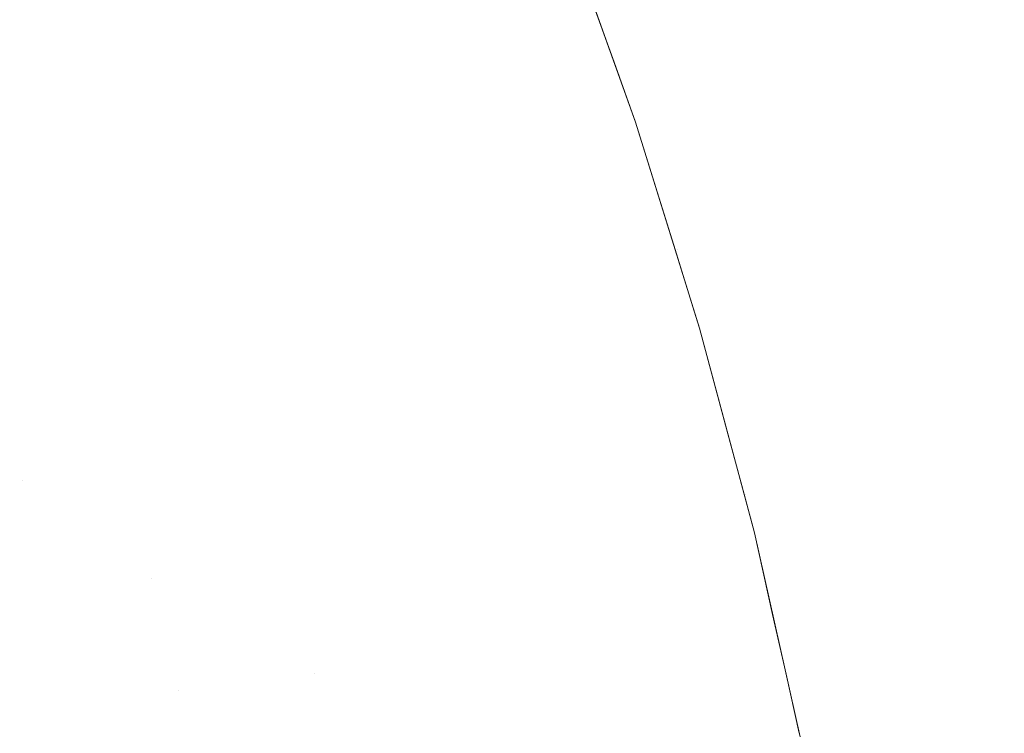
# Model space of a CAD drawing. Header units: centimetres. Extents: x -35.1 to 36.2, y 4.2 to 6.
# Tile 176 of 256: x -11.1548 to -11.1399, y 5.9153 to 5.926. Entities that reach past the tile are written whole.
import ezdxf

# ---------------------------------------------------------------- set-up
doc = ezdxf.new("R2010")
doc.units = ezdxf.units.CM
doc.header["$LTSCALE"] = 2.54
doc.layers.add('Lucido design-1', color=7, linetype='Continuous')

# ---------------------------------------------------------------- blocks, each defined once
blk = doc.blocks.new('Gruppo-4-1')
at = {"color": 7, "linetype": 'Continuous', "lineweight": 9}
for points, invisible_edges in [([(-11.145819, 5.925348, -2276.92217), (-11.146157, 5.926295, -2276.92217), (-11.146609, 5.927561, -2276.72217), (-11.145497, 5.924446, -2276.72217)], 10), ([(-11.145497, 5.924446, -2276.72217), (-11.146609, 5.927561, -2276.72217), (-11.146125, 5.926301, -2276.720553)], 10), ([(-11.152632, 5.925965, -2276.952675), (-11.152981, 5.926877, -2276.952675), (-11.151841, 5.927126, -2276.94975), (-11.151488, 5.926205, -2276.94975)], 15), ([(-11.148056, 5.926926, -2276.9377), (-11.147709, 5.925984, -2276.9377), (-11.148392, 5.925846, -2276.940757), (-11.148737, 5.926783, -2276.940757)], 15), ([(-11.147496, 5.927044, -2276.934621), (-11.147147, 5.926098, -2276.934621), (-11.147709, 5.925984, -2276.9377), (-11.148056, 5.926926, -2276.9377)], 15), ([(-11.153884, 5.925702, -2276.955559), (-11.15423, 5.926605, -2276.955559), (-11.152981, 5.926877, -2276.952675), (-11.152632, 5.925965, -2276.952675)], 15), ([(-11.148737, 5.926783, -2276.940757), (-11.148392, 5.925846, -2276.940757), (-11.149195, 5.925684, -2276.943786), (-11.149538, 5.926615, -2276.943786)], 15), ([(-11.155241, 5.925417, -2276.958396), (-11.155583, 5.92631, -2276.958396), (-11.15423, 5.926605, -2276.955559), (-11.153884, 5.925702, -2276.955559)], 15), ([(-11.149538, 5.926615, -2276.943786), (-11.149195, 5.925684, -2276.943786), (-11.150115, 5.925498, -2276.946785), (-11.150456, 5.926422, -2276.946785)], 15), ([(-11.150456, 5.926422, -2276.946785), (-11.150115, 5.925498, -2276.946785), (-11.15115, 5.925289, -2276.94975), (-11.151488, 5.926205, -2276.94975)], 15), ([(-11.151488, 5.926205, -2276.94975), (-11.15115, 5.925289, -2276.94975), (-11.152297, 5.925057, -2276.952675), (-11.152632, 5.925965, -2276.952675)], 15), ([(-11.146813, 5.925157, -2276.934621), (-11.147147, 5.926098, -2276.934621), (-11.146708, 5.926187, -2276.931524), (-11.146373, 5.925242, -2276.931524)], 15), ([(-11.146373, 5.925242, -2276.931524), (-11.146708, 5.926187, -2276.931524), (-11.146394, 5.92625, -2276.928414), (-11.146058, 5.925303, -2276.928414)], 15), ([(-11.146058, 5.925303, -2276.928414), (-11.146394, 5.92625, -2276.928414), (-11.146205, 5.926288, -2276.925294), (-11.145869, 5.92534, -2276.925294)], 15), ([(-11.145869, 5.92534, -2276.925294), (-11.146205, 5.926288, -2276.925294), (-11.146157, 5.926295, -2276.92217), (-11.145819, 5.925348, -2276.92217)], 11), ([(-11.146125, 5.926301, -2276.720553), (-11.146074, 5.926301, -2276.718938), (-11.145417, 5.924408, -2276.718953), (-11.145467, 5.924408, -2276.720561)], 15), ([(-11.146125, 5.926301, -2276.720553), (-11.145467, 5.924408, -2276.720561), (-11.145497, 5.924446, -2276.72217)], 11), ([(-11.145333, 5.924408, -2276.717346), (-11.145417, 5.924408, -2276.718953), (-11.146074, 5.926301, -2276.718938), (-11.14599, 5.926301, -2276.717323)], 15), ([(-11.14599, 5.926301, -2276.717323), (-11.145872, 5.926301, -2276.71571), (-11.145215, 5.924408, -2276.715741), (-11.145333, 5.924408, -2276.717346)], 15), ([(-11.145065, 5.924408, -2276.714138), (-11.145215, 5.924408, -2276.715741), (-11.145872, 5.926301, -2276.71571), (-11.14572, 5.926301, -2276.714099)], 15), ([(-11.14572, 5.926301, -2276.714099), (-11.145535, 5.926301, -2276.712492), (-11.14488, 5.924408, -2276.712538), (-11.145065, 5.924408, -2276.714138)], 15), ([(-11.144663, 5.924408, -2276.710941), (-11.14488, 5.924408, -2276.712538), (-11.145535, 5.926301, -2276.712492), (-11.145317, 5.926301, -2276.710887)], 15), ([(-11.145317, 5.926301, -2276.710887), (-11.145065, 5.926301, -2276.709287), (-11.144412, 5.924408, -2276.709349), (-11.144663, 5.924408, -2276.710941)], 15), ([(-11.144129, 5.924408, -2276.707761), (-11.144412, 5.924408, -2276.709349), (-11.145065, 5.926301, -2276.709287), (-11.14478, 5.926301, -2276.707692)], 15), ([(-11.14478, 5.926301, -2276.707692), (-11.144463, 5.926301, -2276.706102), (-11.143813, 5.924408, -2276.706178), (-11.144129, 5.924408, -2276.707761)], 15), ([(-11.143465, 5.924408, -2276.704601), (-11.143813, 5.924408, -2276.706178), (-11.144463, 5.926301, -2276.706102), (-11.144113, 5.926301, -2276.704518)], 15), ([(-11.144113, 5.926301, -2276.704518), (-11.14373, 5.926301, -2276.70294), (-11.143084, 5.924408, -2276.703031), (-11.143465, 5.924408, -2276.704601)], 15), ([(-11.142672, 5.924408, -2276.701467), (-11.143084, 5.924408, -2276.703031), (-11.14373, 5.926301, -2276.70294), (-11.143316, 5.926301, -2276.701369)], 15), ([(-11.143316, 5.926301, -2276.701369), (-11.14287, 5.926301, -2276.699805), (-11.142228, 5.924408, -2276.699911), (-11.142672, 5.924408, -2276.701467)], 15), ([(-11.141752, 5.924408, -2276.698363), (-11.142228, 5.924408, -2276.699911), (-11.14287, 5.926301, -2276.699805), (-11.142392, 5.926301, -2276.698249)], 15), ([(-11.142392, 5.926301, -2276.698249), (-11.141883, 5.926301, -2276.696702), (-11.141246, 5.924408, -2276.696823), (-11.141752, 5.924408, -2276.698363)], 15), ([(-11.140709, 5.924408, -2276.695292), (-11.141246, 5.924408, -2276.696823), (-11.141883, 5.926301, -2276.696702), (-11.141344, 5.926301, -2276.695164)], 15), ([(-11.141344, 5.926301, -2276.695164), (-11.140774, 5.926301, -2276.693635), (-11.140142, 5.924408, -2276.693771), (-11.140709, 5.924408, -2276.695292)], 15), ([(-11.139545, 5.924408, -2276.692259), (-11.140142, 5.924408, -2276.693771), (-11.140774, 5.926301, -2276.693635), (-11.140174, 5.926301, -2276.692117)], 15), ([(-11.140174, 5.926301, -2276.692117), (-11.139545, 5.926301, -2276.690608), (-11.138919, 5.924408, -2276.690758), (-11.139545, 5.924408, -2276.692259)], 15), ([(36.079692, 5.926094, -2276.225577), (-34.952766, 5.926094, -2276.225577), (-34.952766, 5.921856, -2276.22454), (36.079692, 5.921856, -2276.22454)], 5), ([(-11.147377, 5.925047, -2276.9377), (-11.147709, 5.925984, -2276.9377), (-11.147147, 5.926098, -2276.934621), (-11.146813, 5.925157, -2276.934621)], 15), ([(-11.152632, 5.925965, -2276.952675), (-11.152297, 5.925057, -2276.952675), (-11.153553, 5.924804, -2276.955559), (-11.153884, 5.925702, -2276.955559)], 15), ([(-11.148062, 5.924914, -2276.940757), (-11.148392, 5.925846, -2276.940757), (-11.147709, 5.925984, -2276.9377), (-11.147377, 5.925047, -2276.9377)], 15), ([(-11.148867, 5.924758, -2276.943786), (-11.149195, 5.925684, -2276.943786), (-11.148392, 5.925846, -2276.940757), (-11.148062, 5.924914, -2276.940757)], 15), ([(-11.153884, 5.925702, -2276.955559), (-11.153553, 5.924804, -2276.955559), (-11.154914, 5.924529, -2276.958396), (-11.155241, 5.925417, -2276.958396)], 15), ([(-11.149789, 5.924579, -2276.946785), (-11.150115, 5.925498, -2276.946785), (-11.149195, 5.925684, -2276.943786), (-11.148867, 5.924758, -2276.943786)], 15), ([(-11.150827, 5.924377, -2276.94975), (-11.15115, 5.925289, -2276.94975), (-11.150115, 5.925498, -2276.946785), (-11.149789, 5.924579, -2276.946785)], 15), ([(-11.151977, 5.924154, -2276.952675), (-11.152297, 5.925057, -2276.952675), (-11.15115, 5.925289, -2276.94975), (-11.150827, 5.924377, -2276.94975)], 15), ([(-11.146058, 5.925303, -2276.928414), (-11.145738, 5.924361, -2276.928414), (-11.146053, 5.924302, -2276.931524), (-11.146373, 5.925242, -2276.931524)], 15), ([(-11.145869, 5.92534, -2276.925294), (-11.145548, 5.924397, -2276.925294), (-11.145738, 5.924361, -2276.928414), (-11.146058, 5.925303, -2276.928414)], 15), ([(-11.145819, 5.925348, -2276.92217), (-11.145497, 5.924446, -2276.92217), (-11.145548, 5.924397, -2276.925294), (-11.145869, 5.92534, -2276.925294)], 14), ([(-11.145497, 5.924446, -2276.72217), (-11.145497, 5.924446, -2276.92217), (-11.145819, 5.925348, -2276.92217)], 9), ([(-11.146813, 5.925157, -2276.934621), (-11.146494, 5.92422, -2276.934621), (-11.147059, 5.924115, -2276.9377), (-11.147377, 5.925047, -2276.9377)], 15), ([(-11.146373, 5.925242, -2276.931524), (-11.146053, 5.924302, -2276.931524), (-11.146494, 5.92422, -2276.934621), (-11.146813, 5.925157, -2276.934621)], 15), ([(-11.153236, 5.92391, -2276.955559), (-11.153553, 5.924804, -2276.955559), (-11.152297, 5.925057, -2276.952675), (-11.151977, 5.924154, -2276.952675)], 15), ([(-11.147377, 5.925047, -2276.9377), (-11.147059, 5.924115, -2276.9377), (-11.147746, 5.923987, -2276.940757), (-11.148062, 5.924914, -2276.940757)], 15), ([(-11.148062, 5.924914, -2276.940757), (-11.147746, 5.923987, -2276.940757), (-11.148553, 5.923836, -2276.943786), (-11.148867, 5.924758, -2276.943786)], 15), ([(-11.1546, 5.923645, -2276.958396), (-11.154914, 5.924529, -2276.958396), (-11.153553, 5.924804, -2276.955559), (-11.153236, 5.92391, -2276.955559)], 15), ([(-11.148867, 5.924758, -2276.943786), (-11.148553, 5.923836, -2276.943786), (-11.149478, 5.923664, -2276.946785), (-11.149789, 5.924579, -2276.946785)], 15), ([(-11.149789, 5.924579, -2276.946785), (-11.149478, 5.923664, -2276.946785), (-11.150518, 5.92347, -2276.94975), (-11.150827, 5.924377, -2276.94975)], 15), ([(-11.155771, 5.922491, -2276.961185), (-11.156376, 5.924233, -2276.961185), (-11.154914, 5.924529, -2276.958396), (-11.1546, 5.923645, -2276.958396)], 15), ([(-11.145241, 5.923458, -2276.925294), (-11.145548, 5.924397, -2276.925294), (-11.145497, 5.924446, -2276.92217), (-11.145191, 5.923465, -2276.92217)], 11), ([(-11.145497, 5.924446, -2276.72217), (-11.144611, 5.921605, -2276.92217), (-11.1449, 5.922531, -2276.92217)], 9), ([(-11.145497, 5.924446, -2276.72217), (-11.144532, 5.921349, -2276.72217), (-11.144532, 5.921349, -2276.92217), (-11.144611, 5.921605, -2276.92217)], 10), ([(-11.1449, 5.922531, -2276.92217), (-11.145191, 5.923465, -2276.92217), (-11.145497, 5.924446, -2276.92217), (-11.145497, 5.924446, -2276.72217)], 12), ([(-11.144868, 5.922535, -2276.720568), (-11.144532, 5.921349, -2276.72217), (-11.145497, 5.924446, -2276.72217), (-11.145467, 5.924408, -2276.720561)], 13), ([(-11.145467, 5.924408, -2276.720561), (-11.145417, 5.924408, -2276.718953), (-11.144818, 5.922535, -2276.718967), (-11.144868, 5.922535, -2276.720568)], 15), ([(-11.144734, 5.922535, -2276.717367), (-11.144818, 5.922535, -2276.718967), (-11.145417, 5.924408, -2276.718953), (-11.145333, 5.924408, -2276.717346)], 15), ([(-11.145333, 5.924408, -2276.717346), (-11.145215, 5.924408, -2276.715741), (-11.144617, 5.922535, -2276.715769), (-11.144734, 5.922535, -2276.717367)], 15), ([(-11.144467, 5.922535, -2276.714173), (-11.144617, 5.922535, -2276.715769), (-11.145215, 5.924408, -2276.715741), (-11.145065, 5.924408, -2276.714138)], 15), ([(-11.145065, 5.924408, -2276.714138), (-11.14488, 5.924408, -2276.712538), (-11.144284, 5.922535, -2276.712579), (-11.144467, 5.922535, -2276.714173)], 15), ([(-11.144067, 5.922535, -2276.71099), (-11.144284, 5.922535, -2276.712579), (-11.14488, 5.924408, -2276.712538), (-11.144663, 5.924408, -2276.710941)], 15), ([(-11.144663, 5.924408, -2276.710941), (-11.144412, 5.924408, -2276.709349), (-11.143818, 5.922535, -2276.709404), (-11.144067, 5.922535, -2276.71099)], 15), ([(-11.143536, 5.922535, -2276.707824), (-11.143818, 5.922535, -2276.709404), (-11.144412, 5.924408, -2276.709349), (-11.144129, 5.924408, -2276.707761)], 15), ([(-11.144129, 5.924408, -2276.707761), (-11.143813, 5.924408, -2276.706178), (-11.143221, 5.922535, -2276.706248), (-11.143536, 5.922535, -2276.707824)], 15), ([(-11.142874, 5.922535, -2276.704678), (-11.143221, 5.922535, -2276.706248), (-11.143813, 5.924408, -2276.706178), (-11.143465, 5.924408, -2276.704601)], 15), ([(-11.143465, 5.924408, -2276.704601), (-11.143084, 5.924408, -2276.703031), (-11.142495, 5.922535, -2276.703114), (-11.142874, 5.922535, -2276.704678)], 15), ([(-11.142085, 5.922535, -2276.701557), (-11.142495, 5.922535, -2276.703114), (-11.143084, 5.924408, -2276.703031), (-11.142672, 5.924408, -2276.701467)], 15), ([(-11.142672, 5.924408, -2276.701467), (-11.142228, 5.924408, -2276.699911), (-11.141642, 5.922535, -2276.700008), (-11.142085, 5.922535, -2276.701557)], 15), ([(-11.141169, 5.922535, -2276.698467), (-11.141642, 5.922535, -2276.700008), (-11.142228, 5.924408, -2276.699911), (-11.141752, 5.924408, -2276.698363)], 15), ([(-11.141752, 5.924408, -2276.698363), (-11.141246, 5.924408, -2276.696823), (-11.140665, 5.922535, -2276.696933), (-11.141169, 5.922535, -2276.698467)], 15), ([(-11.140131, 5.922535, -2276.695409), (-11.140665, 5.922535, -2276.696933), (-11.141246, 5.924408, -2276.696823), (-11.140709, 5.924408, -2276.695292)], 15), ([(-11.140709, 5.924408, -2276.695292), (-11.140142, 5.924408, -2276.693771), (-11.139566, 5.922535, -2276.693894), (-11.140131, 5.922535, -2276.695409)], 15), ([(-11.138972, 5.922535, -2276.692389), (-11.139566, 5.922535, -2276.693894), (-11.140142, 5.924408, -2276.693771), (-11.139545, 5.924408, -2276.692259)], 15), ([(-11.150827, 5.924377, -2276.94975), (-11.150518, 5.92347, -2276.94975), (-11.151671, 5.923255, -2276.952675), (-11.151977, 5.924154, -2276.952675)], 15), ([(-11.14619, 5.923288, -2276.934621), (-11.146494, 5.92422, -2276.934621), (-11.146053, 5.924302, -2276.931524), (-11.145748, 5.923367, -2276.931524)], 15), ([(-11.145748, 5.923367, -2276.931524), (-11.146053, 5.924302, -2276.931524), (-11.145738, 5.924361, -2276.928414), (-11.145431, 5.923424, -2276.928414)], 15), ([(-11.145431, 5.923424, -2276.928414), (-11.145738, 5.924361, -2276.928414), (-11.145548, 5.924397, -2276.925294), (-11.145241, 5.923458, -2276.925294)], 15), ([(-11.151977, 5.924154, -2276.952675), (-11.151671, 5.923255, -2276.952675), (-11.152933, 5.92302, -2276.955559), (-11.153236, 5.92391, -2276.955559)], 15), ([(-11.147444, 5.923064, -2276.940757), (-11.147746, 5.923987, -2276.940757), (-11.147059, 5.924115, -2276.9377), (-11.146756, 5.923187, -2276.9377)], 15), ([(-11.146756, 5.923187, -2276.9377), (-11.147059, 5.924115, -2276.9377), (-11.146494, 5.92422, -2276.934621), (-11.14619, 5.923288, -2276.934621)], 15), ([(-11.148253, 5.92292, -2276.943786), (-11.148553, 5.923836, -2276.943786), (-11.147746, 5.923987, -2276.940757), (-11.147444, 5.923064, -2276.940757)], 15), ([(-11.153236, 5.92391, -2276.955559), (-11.152933, 5.92302, -2276.955559), (-11.154301, 5.922765, -2276.958396), (-11.1546, 5.923645, -2276.958396)], 15), ([(-11.149181, 5.922754, -2276.946785), (-11.149478, 5.923664, -2276.946785), (-11.148553, 5.923836, -2276.943786), (-11.148253, 5.92292, -2276.943786)], 15), ([(-11.150223, 5.922567, -2276.94975), (-11.150518, 5.92347, -2276.94975), (-11.149478, 5.923664, -2276.946785), (-11.149181, 5.922754, -2276.946785)], 15), ([(-11.1546, 5.923645, -2276.958396), (-11.154301, 5.922765, -2276.958396), (-11.155771, 5.922491, -2276.961185)], 11), ([(-11.151379, 5.922361, -2276.952675), (-11.151671, 5.923255, -2276.952675), (-11.150518, 5.92347, -2276.94975), (-11.150223, 5.922567, -2276.94975)], 15), ([(-11.145748, 5.923367, -2276.931524), (-11.145457, 5.922438, -2276.931524), (-11.1459, 5.922362, -2276.934621), (-11.14619, 5.923288, -2276.934621)], 15), ([(-11.145431, 5.923424, -2276.928414), (-11.145139, 5.922492, -2276.928414), (-11.145457, 5.922438, -2276.931524), (-11.145748, 5.923367, -2276.931524)], 15), ([(-11.145241, 5.923458, -2276.925294), (-11.144949, 5.922525, -2276.925294), (-11.145139, 5.922492, -2276.928414), (-11.145431, 5.923424, -2276.928414)], 15), ([(-11.145191, 5.923465, -2276.92217), (-11.1449, 5.922531, -2276.92217), (-11.144949, 5.922525, -2276.925294), (-11.145241, 5.923458, -2276.925294)], 14), ([(-11.152644, 5.922135, -2276.955559), (-11.152933, 5.92302, -2276.955559), (-11.151671, 5.923255, -2276.952675), (-11.151379, 5.922361, -2276.952675)], 15), ([(-11.14619, 5.923288, -2276.934621), (-11.1459, 5.922362, -2276.934621), (-11.146467, 5.922265, -2276.9377), (-11.146756, 5.923187, -2276.9377)], 15), ([(-11.146756, 5.923187, -2276.9377), (-11.146467, 5.922265, -2276.9377), (-11.147157, 5.922146, -2276.940757), (-11.147444, 5.923064, -2276.940757)], 15), ([(-11.154015, 5.92189, -2276.958396), (-11.154301, 5.922765, -2276.958396), (-11.152933, 5.92302, -2276.955559), (-11.152644, 5.922135, -2276.955559)], 15), ([(-11.148253, 5.92292, -2276.943786), (-11.147968, 5.922008, -2276.943786), (-11.148897, 5.921849, -2276.946785), (-11.149181, 5.922754, -2276.946785)], 15), ([(-11.147444, 5.923064, -2276.940757), (-11.147157, 5.922146, -2276.940757), (-11.147968, 5.922008, -2276.943786), (-11.148253, 5.92292, -2276.943786)], 15), ([(-11.155219, 5.920766, -2276.961185), (-11.155771, 5.922491, -2276.961185), (-11.154301, 5.922765, -2276.958396), (-11.154015, 5.92189, -2276.958396)], 15), ([(-11.149181, 5.922754, -2276.946785), (-11.148897, 5.921849, -2276.946785), (-11.149942, 5.92167, -2276.94975), (-11.150223, 5.922567, -2276.94975)], 15), ([(-11.150223, 5.922567, -2276.94975), (-11.149942, 5.92167, -2276.94975), (-11.1511, 5.921471, -2276.952675), (-11.151379, 5.922361, -2276.952675)], 15), ([(-11.14518, 5.921513, -2276.931524), (-11.145457, 5.922438, -2276.931524), (-11.145139, 5.922492, -2276.928414), (-11.144862, 5.921565, -2276.928414)], 15), ([(-11.144862, 5.921565, -2276.928414), (-11.145139, 5.922492, -2276.928414), (-11.144949, 5.922525, -2276.925294), (-11.14467, 5.921596, -2276.925294)], 15), ([(-11.14467, 5.921596, -2276.925294), (-11.144949, 5.922525, -2276.925294), (-11.1449, 5.922531, -2276.92217), (-11.144611, 5.921605, -2276.92217)], 11), ([(-11.144868, 5.922535, -2276.720568), (-11.144818, 5.922535, -2276.718967), (-11.144275, 5.920683, -2276.71898), (-11.144325, 5.920683, -2276.720574)], 15), ([(-11.144325, 5.920683, -2276.720574), (-11.144532, 5.921349, -2276.72217), (-11.144868, 5.922535, -2276.720568)], 11), ([(-11.144192, 5.920683, -2276.717386), (-11.144275, 5.920683, -2276.71898), (-11.144818, 5.922535, -2276.718967), (-11.144734, 5.922535, -2276.717367)], 15), ([(-11.144734, 5.922535, -2276.717367), (-11.144617, 5.922535, -2276.715769), (-11.144076, 5.920683, -2276.715794), (-11.144192, 5.920683, -2276.717386)], 15), ([(-11.143926, 5.920683, -2276.714204), (-11.144076, 5.920683, -2276.715794), (-11.144617, 5.922535, -2276.715769), (-11.144467, 5.922535, -2276.714173)], 15), ([(-11.144467, 5.922535, -2276.714173), (-11.144284, 5.922535, -2276.712579), (-11.143743, 5.920683, -2276.712617), (-11.143926, 5.920683, -2276.714204)], 15), ([(-11.143527, 5.920683, -2276.711034), (-11.143743, 5.920683, -2276.712617), (-11.144284, 5.922535, -2276.712579), (-11.144067, 5.922535, -2276.71099)], 15), ([(-11.144067, 5.922535, -2276.71099), (-11.143818, 5.922535, -2276.709404), (-11.143279, 5.920683, -2276.709455), (-11.143527, 5.920683, -2276.711034)], 15), ([(-11.142998, 5.920683, -2276.70788), (-11.143279, 5.920683, -2276.709455), (-11.143818, 5.922535, -2276.709404), (-11.143536, 5.922535, -2276.707824)], 15), ([(-11.143536, 5.922535, -2276.707824), (-11.143221, 5.922535, -2276.706248), (-11.142685, 5.920683, -2276.706311), (-11.142998, 5.920683, -2276.70788)], 15), ([(-11.142339, 5.920683, -2276.704747), (-11.142685, 5.920683, -2276.706311), (-11.143221, 5.922535, -2276.706248), (-11.142874, 5.922535, -2276.704678)], 15), ([(-11.142874, 5.922535, -2276.704678), (-11.142495, 5.922535, -2276.703114), (-11.141962, 5.920683, -2276.70319), (-11.142339, 5.920683, -2276.704747)], 15), ([(-11.141553, 5.920683, -2276.701639), (-11.141962, 5.920683, -2276.70319), (-11.142495, 5.922535, -2276.703114), (-11.142085, 5.922535, -2276.701557)], 15), ([(-11.142085, 5.922535, -2276.701557), (-11.141642, 5.922535, -2276.700008), (-11.141112, 5.920683, -2276.700096), (-11.141553, 5.920683, -2276.701639)], 15), ([(-11.140641, 5.920683, -2276.69856), (-11.141112, 5.920683, -2276.700096), (-11.141642, 5.922535, -2276.700008), (-11.141169, 5.922535, -2276.698467)], 15), ([(-11.141169, 5.922535, -2276.698467), (-11.140665, 5.922535, -2276.696933), (-11.140139, 5.920683, -2276.697033), (-11.140641, 5.920683, -2276.69856)], 15), ([(-11.139606, 5.920683, -2276.695515), (-11.140139, 5.920683, -2276.697033), (-11.140665, 5.922535, -2276.696933), (-11.140131, 5.922535, -2276.695409)], 15), ([(-11.140131, 5.922535, -2276.695409), (-11.139566, 5.922535, -2276.693894), (-11.139044, 5.920683, -2276.694006), (-11.139606, 5.920683, -2276.695515)], 15), ([(-11.151379, 5.922361, -2276.952675), (-11.1511, 5.921471, -2276.952675), (-11.152368, 5.921254, -2276.955559), (-11.152644, 5.922135, -2276.955559)], 15), ([(-11.146192, 5.921347, -2276.9377), (-11.146467, 5.922265, -2276.9377), (-11.1459, 5.922362, -2276.934621), (-11.145624, 5.92144, -2276.934621)], 15), ([(-11.145624, 5.92144, -2276.934621), (-11.1459, 5.922362, -2276.934621), (-11.145457, 5.922438, -2276.931524), (-11.14518, 5.921513, -2276.931524)], 15), ([(-11.146884, 5.921234, -2276.940757), (-11.147157, 5.922146, -2276.940757), (-11.146467, 5.922265, -2276.9377), (-11.146192, 5.921347, -2276.9377)], 15), ([(-11.152644, 5.922135, -2276.955559), (-11.152368, 5.921254, -2276.955559), (-11.153742, 5.921019, -2276.958396), (-11.154015, 5.92189, -2276.958396)], 15), ([(-11.147696, 5.921101, -2276.943786), (-11.147968, 5.922008, -2276.943786), (-11.147157, 5.922146, -2276.940757), (-11.146884, 5.921234, -2276.940757)], 15), ([(-11.154015, 5.92189, -2276.958396), (-11.153742, 5.921019, -2276.958396), (-11.155219, 5.920766, -2276.961185)], 11), ([(-11.148627, 5.920948, -2276.946785), (-11.148897, 5.921849, -2276.946785), (-11.147968, 5.922008, -2276.943786), (-11.147696, 5.921101, -2276.943786)], 15), ([(36.079692, 5.920679, -2276.224306), (36.079692, 5.921856, -2276.22454), (-34.952766, 5.921856, -2276.22454), (-34.952766, 5.920679, -2276.224306)], 10), ([(-11.149675, 5.920777, -2276.94975), (-11.149942, 5.92167, -2276.94975), (-11.148897, 5.921849, -2276.946785), (-11.148627, 5.920948, -2276.946785)], 15), ([(-11.150835, 5.920587, -2276.952675), (-11.1511, 5.921471, -2276.952675), (-11.149942, 5.92167, -2276.94975), (-11.149675, 5.920777, -2276.94975)], 15), ([(-11.14467, 5.921596, -2276.925294), (-11.144406, 5.920673, -2276.925294), (-11.144598, 5.920643, -2276.928414), (-11.144862, 5.921565, -2276.928414)], 15), ([(-11.144611, 5.921605, -2276.92217), (-11.144532, 5.921349, -2276.92217), (-11.144406, 5.920673, -2276.925294), (-11.14467, 5.921596, -2276.925294)], 14), ([(-11.152106, 5.920379, -2276.955559), (-11.152368, 5.921254, -2276.955559), (-11.1511, 5.921471, -2276.952675), (-11.150835, 5.920587, -2276.952675)], 15), ([(-11.145624, 5.92144, -2276.934621), (-11.145361, 5.920523, -2276.934621), (-11.145931, 5.920434, -2276.9377), (-11.146192, 5.921347, -2276.9377)], 15), ([(-11.14518, 5.921513, -2276.931524), (-11.144916, 5.920593, -2276.931524), (-11.145361, 5.920523, -2276.934621), (-11.145624, 5.92144, -2276.934621)], 15), ([(-11.144862, 5.921565, -2276.928414), (-11.144598, 5.920643, -2276.928414), (-11.144916, 5.920593, -2276.931524), (-11.14518, 5.921513, -2276.931524)], 15), ([(-11.146192, 5.921347, -2276.9377), (-11.145931, 5.920434, -2276.9377), (-11.146624, 5.920326, -2276.940757), (-11.146884, 5.921234, -2276.940757)], 15), ([(-11.144532, 5.921349, -2276.72217), (-11.143863, 5.918848, -2276.92217), (-11.144107, 5.91976, -2276.92217)], 9), ([(-11.144532, 5.921349, -2276.72217), (-11.143707, 5.918266, -2276.72217), (-11.143707, 5.918266, -2276.92217), (-11.143863, 5.918848, -2276.92217)], 10), ([(-11.144107, 5.91976, -2276.92217), (-11.144532, 5.921349, -2276.92217), (-11.144532, 5.921349, -2276.72217)], 10), ([(-11.143837, 5.918851, -2276.72058), (-11.143707, 5.918266, -2276.72217), (-11.144532, 5.921349, -2276.72217), (-11.144325, 5.920683, -2276.720574)], 13), ([(-11.144155, 5.919754, -2276.925294), (-11.144406, 5.920673, -2276.925294), (-11.144532, 5.921349, -2276.92217), (-11.144107, 5.91976, -2276.92217)], 11), ([(-11.153483, 5.920153, -2276.958396), (-11.153742, 5.921019, -2276.958396), (-11.152368, 5.921254, -2276.955559), (-11.152106, 5.920379, -2276.955559)], 15), ([(-11.146884, 5.921234, -2276.940757), (-11.146624, 5.920326, -2276.940757), (-11.147438, 5.920199, -2276.943786), (-11.147696, 5.921101, -2276.943786)], 15), ([(-11.154719, 5.91906, -2276.961185), (-11.155219, 5.920766, -2276.961185), (-11.153742, 5.921019, -2276.958396), (-11.153483, 5.920153, -2276.958396)], 15), ([(-11.147696, 5.921101, -2276.943786), (-11.147438, 5.920199, -2276.943786), (-11.148371, 5.920053, -2276.946785), (-11.148627, 5.920948, -2276.946785)], 15), ([(-11.148627, 5.920948, -2276.946785), (-11.148371, 5.920053, -2276.946785), (-11.14942, 5.919889, -2276.94975), (-11.149675, 5.920777, -2276.94975)], 15), ([(-11.154719, 5.91906, -2276.961185), (-11.156301, 5.918813, -2276.963922), (-11.156794, 5.920497, -2276.963922), (-11.155219, 5.920766, -2276.961185)], 15), ([(-11.149675, 5.920777, -2276.94975), (-11.14942, 5.919889, -2276.94975), (-11.150583, 5.919707, -2276.952675), (-11.150835, 5.920587, -2276.952675)], 15), ([(-34.952766, 5.920679, -2276.224306), (-34.952766, 5.917577, -2276.223689), (36.079692, 5.917577, -2276.223689), (36.079692, 5.920679, -2276.224306)], 10), ([(-11.150835, 5.920587, -2276.952675), (-11.150583, 5.919707, -2276.952675), (-11.151856, 5.919508, -2276.955559), (-11.152106, 5.920379, -2276.955559)], 15), ([(-11.145112, 5.919612, -2276.934621), (-11.145361, 5.920523, -2276.934621), (-11.144916, 5.920593, -2276.931524), (-11.144666, 5.919678, -2276.931524)], 15), ([(-11.144666, 5.919678, -2276.931524), (-11.144916, 5.920593, -2276.931524), (-11.144598, 5.920643, -2276.928414), (-11.144347, 5.919726, -2276.928414)], 15), ([(-11.144347, 5.919726, -2276.928414), (-11.144598, 5.920643, -2276.928414), (-11.144406, 5.920673, -2276.925294), (-11.144155, 5.919754, -2276.925294)], 15), ([(-11.144325, 5.920683, -2276.720574), (-11.144275, 5.920683, -2276.71898), (-11.143787, 5.918851, -2276.718991), (-11.143837, 5.918851, -2276.72058)], 15), ([(-11.143704, 5.918851, -2276.717403), (-11.143787, 5.918851, -2276.718991), (-11.144275, 5.920683, -2276.71898), (-11.144192, 5.920683, -2276.717386)], 15), ([(-11.144192, 5.920683, -2276.717386), (-11.144076, 5.920683, -2276.715794), (-11.143588, 5.918851, -2276.715817), (-11.143704, 5.918851, -2276.717403)], 15), ([(-11.143439, 5.918851, -2276.714233), (-11.143588, 5.918851, -2276.715817), (-11.144076, 5.920683, -2276.715794), (-11.143926, 5.920683, -2276.714204)], 15), ([(-11.143926, 5.920683, -2276.714204), (-11.143743, 5.920683, -2276.712617), (-11.143257, 5.918851, -2276.712652), (-11.143439, 5.918851, -2276.714233)], 15), ([(-11.143042, 5.918851, -2276.711074), (-11.143257, 5.918851, -2276.712652), (-11.143743, 5.920683, -2276.712617), (-11.143527, 5.920683, -2276.711034)], 15), ([(-11.143527, 5.920683, -2276.711034), (-11.143279, 5.920683, -2276.709455), (-11.142794, 5.918851, -2276.7095), (-11.143042, 5.918851, -2276.711074)], 15), ([(-11.142514, 5.918851, -2276.707931), (-11.142794, 5.918851, -2276.7095), (-11.143279, 5.920683, -2276.709455), (-11.142998, 5.920683, -2276.70788)], 15), ([(-11.142998, 5.920683, -2276.70788), (-11.142685, 5.920683, -2276.706311), (-11.142202, 5.918851, -2276.706368), (-11.142514, 5.918851, -2276.707931)], 15), ([(-11.141858, 5.918851, -2276.704809), (-11.142202, 5.918851, -2276.706368), (-11.142685, 5.920683, -2276.706311), (-11.142339, 5.920683, -2276.704747)], 15), ([(-11.142339, 5.920683, -2276.704747), (-11.141962, 5.920683, -2276.70319), (-11.141482, 5.918851, -2276.703258), (-11.141858, 5.918851, -2276.704809)], 15), ([(-11.141074, 5.918851, -2276.701713), (-11.141482, 5.918851, -2276.703258), (-11.141962, 5.920683, -2276.70319), (-11.141553, 5.920683, -2276.701639)], 15), ([(-11.141553, 5.920683, -2276.701639), (-11.141112, 5.920683, -2276.700096), (-11.140635, 5.918851, -2276.700175), (-11.141074, 5.918851, -2276.701713)], 15), ([(-11.140166, 5.918851, -2276.698645), (-11.140635, 5.918851, -2276.700175), (-11.141112, 5.920683, -2276.700096), (-11.140641, 5.920683, -2276.69856)], 15), ([(-11.140641, 5.920683, -2276.69856), (-11.140139, 5.920683, -2276.697033), (-11.139665, 5.918851, -2276.697123), (-11.140166, 5.918851, -2276.698645)], 15), ([(-11.139135, 5.918851, -2276.69561), (-11.139665, 5.918851, -2276.697123), (-11.140139, 5.920683, -2276.697033), (-11.139606, 5.920683, -2276.695515)], 15), ([(-11.146377, 5.919423, -2276.940757), (-11.146624, 5.920326, -2276.940757), (-11.145931, 5.920434, -2276.9377), (-11.145683, 5.919527, -2276.9377)], 15), ([(-11.145683, 5.919527, -2276.9377), (-11.145931, 5.920434, -2276.9377), (-11.145361, 5.920523, -2276.934621), (-11.145112, 5.919612, -2276.934621)], 15), ([(-11.152106, 5.920379, -2276.955559), (-11.151856, 5.919508, -2276.955559), (-11.153236, 5.919292, -2276.958396), (-11.153483, 5.920153, -2276.958396)], 15), ([(-11.147193, 5.919302, -2276.943786), (-11.147438, 5.920199, -2276.943786), (-11.146624, 5.920326, -2276.940757), (-11.146377, 5.919423, -2276.940757)], 15), ([(-11.153483, 5.920153, -2276.958396), (-11.153236, 5.919292, -2276.958396), (-11.154719, 5.91906, -2276.961185)], 11), ([(-11.148128, 5.919162, -2276.946785), (-11.148371, 5.920053, -2276.946785), (-11.147438, 5.920199, -2276.943786), (-11.147193, 5.919302, -2276.943786)], 15), ([(-11.149179, 5.919006, -2276.94975), (-11.14942, 5.919889, -2276.94975), (-11.148371, 5.920053, -2276.946785), (-11.148128, 5.919162, -2276.946785)], 15), ([(-11.150344, 5.918832, -2276.952675), (-11.150583, 5.919707, -2276.952675), (-11.14942, 5.919889, -2276.94975), (-11.149179, 5.919006, -2276.94975)], 15), ([(-11.15162, 5.918642, -2276.955559), (-11.151856, 5.919508, -2276.955559), (-11.150583, 5.919707, -2276.952675), (-11.150344, 5.918832, -2276.952675)], 15), ([(-11.144666, 5.919678, -2276.931524), (-11.14443, 5.918769, -2276.931524), (-11.144876, 5.918706, -2276.934621), (-11.145112, 5.919612, -2276.934621)], 15), ([(-11.144347, 5.919726, -2276.928414), (-11.14411, 5.918814, -2276.928414), (-11.14443, 5.918769, -2276.931524), (-11.144666, 5.919678, -2276.931524)], 15), ([(-11.144155, 5.919754, -2276.925294), (-11.143918, 5.918842, -2276.925294), (-11.14411, 5.918814, -2276.928414), (-11.144347, 5.919726, -2276.928414)], 15), ([(-11.144107, 5.91976, -2276.92217), (-11.143863, 5.918848, -2276.92217), (-11.143918, 5.918842, -2276.925294), (-11.144155, 5.919754, -2276.925294)], 14), ([(-11.145683, 5.919527, -2276.9377), (-11.145448, 5.918625, -2276.9377), (-11.146144, 5.918526, -2276.940757), (-11.146377, 5.919423, -2276.940757)], 15), ([(-11.145112, 5.919612, -2276.934621), (-11.144876, 5.918706, -2276.934621), (-11.145448, 5.918625, -2276.9377), (-11.145683, 5.919527, -2276.9377)], 15), ([(-11.152781, 5.917585, -2276.958396), (-11.153236, 5.919292, -2276.958396), (-11.151856, 5.919508, -2276.955559), (-11.15162, 5.918642, -2276.955559)], 15), ([(-11.146377, 5.919423, -2276.940757), (-11.146144, 5.918526, -2276.940757), (-11.146961, 5.91841, -2276.943786), (-11.147193, 5.919302, -2276.943786)], 15), ([(-11.154269, 5.917374, -2276.961185), (-11.154719, 5.91906, -2276.961185), (-11.153236, 5.919292, -2276.958396), (-11.152781, 5.917585, -2276.958396)], 15), ([(-11.147193, 5.919302, -2276.943786), (-11.146961, 5.91841, -2276.943786), (-11.147897, 5.918277, -2276.946785), (-11.148128, 5.919162, -2276.946785)], 15), ([(-11.148128, 5.919162, -2276.946785), (-11.147897, 5.918277, -2276.946785), (-11.148951, 5.918128, -2276.94975), (-11.149179, 5.919006, -2276.94975)], 15), ([(-11.155857, 5.917148, -2276.963922), (-11.156301, 5.918813, -2276.963922), (-11.154719, 5.91906, -2276.961185), (-11.154269, 5.917374, -2276.961185)], 15), ([(-11.149179, 5.919006, -2276.94975), (-11.148951, 5.918128, -2276.94975), (-11.150118, 5.917962, -2276.952675), (-11.150344, 5.918832, -2276.952675)], 15), ([(-11.150344, 5.918832, -2276.952675), (-11.150118, 5.917962, -2276.952675), (-11.151396, 5.917781, -2276.955559), (-11.15162, 5.918642, -2276.955559)], 15), ([(-11.144653, 5.917805, -2276.934621), (-11.144876, 5.918706, -2276.934621), (-11.14443, 5.918769, -2276.931524), (-11.144206, 5.917865, -2276.931524)], 15), ([(-11.144206, 5.917865, -2276.931524), (-11.14443, 5.918769, -2276.931524), (-11.14411, 5.918814, -2276.928414), (-11.143886, 5.917908, -2276.928414)], 15), ([(-11.143886, 5.917908, -2276.928414), (-11.14411, 5.918814, -2276.928414), (-11.143918, 5.918842, -2276.925294), (-11.143693, 5.917934, -2276.925294)], 15), ([(-11.143693, 5.917934, -2276.925294), (-11.143918, 5.918842, -2276.925294), (-11.143863, 5.918848, -2276.92217), (-11.143707, 5.918266, -2276.92217)], 11), ([(-11.143837, 5.918851, -2276.72058), (-11.143787, 5.918851, -2276.718991), (-11.143351, 5.91704, -2276.719001), (-11.1434, 5.91704, -2276.720585)], 15), ([(-11.1434, 5.91704, -2276.720585), (-11.143707, 5.918266, -2276.72217), (-11.143837, 5.918851, -2276.72058)], 11), ([(-11.143268, 5.91704, -2276.717418), (-11.143351, 5.91704, -2276.719001), (-11.143787, 5.918851, -2276.718991), (-11.143704, 5.918851, -2276.717403)], 15), ([(-11.143704, 5.918851, -2276.717403), (-11.143588, 5.918851, -2276.715817), (-11.143152, 5.91704, -2276.715837), (-11.143268, 5.91704, -2276.717418)], 15), ([(-11.143004, 5.91704, -2276.714258), (-11.143152, 5.91704, -2276.715837), (-11.143588, 5.918851, -2276.715817), (-11.143439, 5.918851, -2276.714233)], 15), ([(-11.143439, 5.918851, -2276.714233), (-11.143257, 5.918851, -2276.712652), (-11.142822, 5.91704, -2276.712682), (-11.143004, 5.91704, -2276.714258)], 15), ([(-11.142608, 5.91704, -2276.71111), (-11.142822, 5.91704, -2276.712682), (-11.143257, 5.918851, -2276.712652), (-11.143042, 5.918851, -2276.711074)], 15), ([(-11.143042, 5.918851, -2276.711074), (-11.142794, 5.918851, -2276.7095), (-11.142361, 5.91704, -2276.709541), (-11.142608, 5.91704, -2276.71111)], 15), ([(-11.142082, 5.91704, -2276.707977), (-11.142361, 5.91704, -2276.709541), (-11.142794, 5.918851, -2276.7095), (-11.142514, 5.918851, -2276.707931)], 15), ([(-11.142514, 5.918851, -2276.707931), (-11.142202, 5.918851, -2276.706368), (-11.141771, 5.91704, -2276.706418), (-11.142082, 5.91704, -2276.707977)], 15), ([(-11.141428, 5.91704, -2276.704865), (-11.141771, 5.91704, -2276.706418), (-11.142202, 5.918851, -2276.706368), (-11.141858, 5.918851, -2276.704809)], 15), ([(-11.141858, 5.918851, -2276.704809), (-11.141482, 5.918851, -2276.703258), (-11.141053, 5.91704, -2276.703318), (-11.141428, 5.91704, -2276.704865)], 15), ([(-11.140647, 5.91704, -2276.701778), (-11.141053, 5.91704, -2276.703318), (-11.141482, 5.918851, -2276.703258), (-11.141074, 5.918851, -2276.701713)], 15), ([(-11.141074, 5.918851, -2276.701713), (-11.140635, 5.918851, -2276.700175), (-11.140209, 5.91704, -2276.700245), (-11.140647, 5.91704, -2276.701778)], 15), ([(-11.139741, 5.91704, -2276.69872), (-11.140209, 5.91704, -2276.700245), (-11.140635, 5.918851, -2276.700175), (-11.140166, 5.918851, -2276.698645)], 15), ([(-11.140166, 5.918851, -2276.698645), (-11.139665, 5.918851, -2276.697123), (-11.139242, 5.91704, -2276.697204), (-11.139741, 5.91704, -2276.69872)], 15), ([(-11.15162, 5.918642, -2276.955559), (-11.151396, 5.917781, -2276.955559), (-11.152781, 5.917585, -2276.958396)], 11), ([(-11.145923, 5.917634, -2276.940757), (-11.146144, 5.918526, -2276.940757), (-11.145448, 5.918625, -2276.9377), (-11.145226, 5.917728, -2276.9377)], 15), ([(-11.145226, 5.917728, -2276.9377), (-11.145448, 5.918625, -2276.9377), (-11.144876, 5.918706, -2276.934621), (-11.144653, 5.917805, -2276.934621)], 15), ([(-11.146741, 5.917524, -2276.943786), (-11.146961, 5.91841, -2276.943786), (-11.146144, 5.918526, -2276.940757), (-11.145923, 5.917634, -2276.940757)], 15), ([(-11.14768, 5.917397, -2276.946785), (-11.147897, 5.918277, -2276.946785), (-11.146961, 5.91841, -2276.943786), (-11.146741, 5.917524, -2276.943786)], 15), ([(-11.148735, 5.917255, -2276.94975), (-11.148951, 5.918128, -2276.94975), (-11.147897, 5.918277, -2276.946785), (-11.14768, 5.917397, -2276.946785)], 15), ([(-11.143707, 5.918266, -2276.72217), (-11.143231, 5.91614, -2276.92217), (-11.143432, 5.917037, -2276.92217)], 9), ([(-11.143032, 5.915252, -2276.92217), (-11.143231, 5.91614, -2276.92217), (-11.143707, 5.918266, -2276.72217), (-11.14302, 5.915199, -2276.72217)], 10), ([(-11.143432, 5.917037, -2276.92217), (-11.143707, 5.918266, -2276.92217), (-11.143707, 5.918266, -2276.72217)], 10), ([(-11.143014, 5.915252, -2276.72059), (-11.14302, 5.915199, -2276.72217), (-11.143707, 5.918266, -2276.72217), (-11.1434, 5.91704, -2276.720585)], 13), ([(-11.143707, 5.918266, -2276.92217), (-11.143432, 5.917037, -2276.92217), (-11.143481, 5.917032, -2276.925294), (-11.143693, 5.917934, -2276.925294)], 14), ([(-11.149904, 5.917098, -2276.952675), (-11.150118, 5.917962, -2276.952675), (-11.148951, 5.918128, -2276.94975), (-11.148735, 5.917255, -2276.94975)], 15), ([(-11.151184, 5.916925, -2276.955559), (-11.151396, 5.917781, -2276.955559), (-11.150118, 5.917962, -2276.952675), (-11.149904, 5.917098, -2276.952675)], 15), ([(-11.143886, 5.917908, -2276.928414), (-11.143674, 5.917007, -2276.928414), (-11.143995, 5.916967, -2276.931524), (-11.144206, 5.917865, -2276.931524)], 15), ([(-11.143693, 5.917934, -2276.925294), (-11.143481, 5.917032, -2276.925294), (-11.143674, 5.917007, -2276.928414), (-11.143886, 5.917908, -2276.928414)], 15), ([(-11.152374, 5.915897, -2276.958396), (-11.152781, 5.917585, -2276.958396), (-11.151396, 5.917781, -2276.955559), (-11.151184, 5.916925, -2276.955559)], 15), ([(-11.144653, 5.917805, -2276.934621), (-11.144443, 5.916909, -2276.934621), (-11.145017, 5.916836, -2276.9377), (-11.145226, 5.917728, -2276.9377)], 15), ([(-11.144206, 5.917865, -2276.931524), (-11.143995, 5.916967, -2276.931524), (-11.144443, 5.916909, -2276.934621), (-11.144653, 5.917805, -2276.934621)], 15), ([(-11.152781, 5.917585, -2276.958396), (-11.152374, 5.915897, -2276.958396), (-11.153867, 5.915707, -2276.961185), (-11.154269, 5.917374, -2276.961185)], 15), ([(-11.145923, 5.917634, -2276.940757), (-11.145715, 5.916747, -2276.940757), (-11.146535, 5.916642, -2276.943786), (-11.146741, 5.917524, -2276.943786)], 15), ([(-11.145226, 5.917728, -2276.9377), (-11.145017, 5.916836, -2276.9377), (-11.145715, 5.916747, -2276.940757), (-11.145923, 5.917634, -2276.940757)], 15), ([(36.079692, 5.917039, -2276.223606), (36.079692, 5.917577, -2276.223689), (-34.952766, 5.917577, -2276.223689), (-34.952766, 5.917039, -2276.223606)], 10), ([(-11.146741, 5.917524, -2276.943786), (-11.146535, 5.916642, -2276.943786), (-11.147474, 5.916523, -2276.946785), (-11.14768, 5.917397, -2276.946785)], 15), ([(-11.154269, 5.917374, -2276.961185), (-11.153867, 5.915707, -2276.961185), (-11.15546, 5.915503, -2276.963922), (-11.155857, 5.917148, -2276.963922)], 15), ([(-11.14768, 5.917397, -2276.946785), (-11.147474, 5.916523, -2276.946785), (-11.148531, 5.916388, -2276.94975), (-11.148735, 5.917255, -2276.94975)], 15), ([(-11.148735, 5.917255, -2276.94975), (-11.148531, 5.916388, -2276.94975), (-11.149702, 5.916238, -2276.952675), (-11.149904, 5.917098, -2276.952675)], 15), ([(-34.952766, 5.917039, -2276.223606), (-34.952766, 5.913486, -2276.22306), (36.079692, 5.913486, -2276.22306), (36.079692, 5.917039, -2276.223606)], 10), ([(-11.15033, 5.916158, -2276.954122), (-11.150984, 5.916075, -2276.955559), (-11.151184, 5.916925, -2276.955559), (-11.149904, 5.917098, -2276.952675)], 15), ([(-11.149904, 5.917098, -2276.952675), (-11.149702, 5.916238, -2276.952675), (-11.15033, 5.916158, -2276.954122)], 11), ([(-11.143797, 5.916074, -2276.931524), (-11.143995, 5.916967, -2276.931524), (-11.143674, 5.917007, -2276.928414), (-11.143475, 5.916112, -2276.928414)], 15), ([(-11.143475, 5.916112, -2276.928414), (-11.143674, 5.917007, -2276.928414), (-11.143481, 5.917032, -2276.925294), (-11.143282, 5.916136, -2276.925294)], 15), ([(-11.143282, 5.916136, -2276.925294), (-11.143481, 5.917032, -2276.925294), (-11.143432, 5.917037, -2276.92217), (-11.143231, 5.91614, -2276.92217)], 11), ([(-11.1434, 5.91704, -2276.720585), (-11.143351, 5.91704, -2276.719001), (-11.142965, 5.915252, -2276.71901), (-11.143014, 5.915252, -2276.72059)], 15), ([(-11.142882, 5.915252, -2276.717432), (-11.142965, 5.915252, -2276.71901), (-11.143351, 5.91704, -2276.719001), (-11.143268, 5.91704, -2276.717418)], 15), ([(-11.143268, 5.91704, -2276.717418), (-11.143152, 5.91704, -2276.715837), (-11.142767, 5.915252, -2276.715855), (-11.142882, 5.915252, -2276.717432)], 15), ([(-11.142619, 5.915252, -2276.714281), (-11.142767, 5.915252, -2276.715855), (-11.143152, 5.91704, -2276.715837), (-11.143004, 5.91704, -2276.714258)], 15), ([(-11.143004, 5.91704, -2276.714258), (-11.142822, 5.91704, -2276.712682), (-11.142438, 5.915252, -2276.712709), (-11.142619, 5.915252, -2276.714281)], 15), ([(-11.142224, 5.915252, -2276.711141), (-11.142438, 5.915252, -2276.712709), (-11.142822, 5.91704, -2276.712682), (-11.142608, 5.91704, -2276.71111)], 15), ([(-11.142608, 5.91704, -2276.71111), (-11.142361, 5.91704, -2276.709541), (-11.141978, 5.915252, -2276.709577), (-11.142224, 5.915252, -2276.711141)], 15), ([(-11.1417, 5.915252, -2276.708017), (-11.141978, 5.915252, -2276.709577), (-11.142361, 5.91704, -2276.709541), (-11.142082, 5.91704, -2276.707977)], 15), ([(-11.142082, 5.91704, -2276.707977), (-11.141771, 5.91704, -2276.706418), (-11.141389, 5.915252, -2276.706463), (-11.1417, 5.915252, -2276.708017)], 15), ([(-11.141047, 5.915252, -2276.704914), (-11.141389, 5.915252, -2276.706463), (-11.141771, 5.91704, -2276.706418), (-11.141428, 5.91704, -2276.704865)], 15), ([(-11.141428, 5.91704, -2276.704865), (-11.141053, 5.91704, -2276.703318), (-11.140673, 5.915252, -2276.703372), (-11.141047, 5.915252, -2276.704914)], 15), ([(-11.140268, 5.915252, -2276.701836), (-11.140673, 5.915252, -2276.703372), (-11.141053, 5.91704, -2276.703318), (-11.140647, 5.91704, -2276.701778)], 15), ([(-11.140647, 5.91704, -2276.701778), (-11.140209, 5.91704, -2276.700245), (-11.139832, 5.915252, -2276.700308), (-11.140268, 5.915252, -2276.701836)], 15), ([(-11.139365, 5.915252, -2276.698787), (-11.139832, 5.915252, -2276.700308), (-11.140209, 5.91704, -2276.700245), (-11.139741, 5.91704, -2276.69872)], 15), ([(-11.151184, 5.916925, -2276.955559), (-11.150984, 5.916075, -2276.955559), (-11.152374, 5.915897, -2276.958396)], 11), ([(-11.14482, 5.91595, -2276.9377), (-11.145017, 5.916836, -2276.9377), (-11.144443, 5.916909, -2276.934621), (-11.144245, 5.916019, -2276.934621)], 15), ([(-11.144245, 5.916019, -2276.934621), (-11.144443, 5.916909, -2276.934621), (-11.143995, 5.916967, -2276.931524), (-11.143797, 5.916074, -2276.931524)], 15), ([(-11.14634, 5.915767, -2276.943786), (-11.146535, 5.916642, -2276.943786), (-11.145715, 5.916747, -2276.940757), (-11.145519, 5.915866, -2276.940757)], 15), ([(-11.145519, 5.915866, -2276.940757), (-11.145715, 5.916747, -2276.940757), (-11.145017, 5.916836, -2276.9377), (-11.14482, 5.91595, -2276.9377)], 15), ([(-11.147281, 5.915653, -2276.946785), (-11.147474, 5.916523, -2276.946785), (-11.146535, 5.916642, -2276.943786), (-11.14634, 5.915767, -2276.943786)], 15), ([(-11.14834, 5.915525, -2276.94975), (-11.148531, 5.916388, -2276.94975), (-11.147474, 5.916523, -2276.946785), (-11.147281, 5.915653, -2276.946785)], 15), ([(-11.149512, 5.915384, -2276.952675), (-11.149702, 5.916238, -2276.952675), (-11.148531, 5.916388, -2276.94975), (-11.14834, 5.915525, -2276.94975)], 15), ([(-11.149964, 5.914464, -2276.954122), (-11.15062, 5.914389, -2276.955559), (-11.150984, 5.916075, -2276.955559), (-11.15033, 5.916158, -2276.954122)], 15), ([(-11.149964, 5.914464, -2276.954122), (-11.15033, 5.916158, -2276.954122), (-11.149702, 5.916238, -2276.952675), (-11.149512, 5.915384, -2276.952675)], 15), ([(-11.143475, 5.916112, -2276.928414), (-11.143289, 5.915223, -2276.928414), (-11.143611, 5.915186, -2276.931524), (-11.143797, 5.916074, -2276.931524)], 15), ([(-11.143282, 5.916136, -2276.925294), (-11.143095, 5.915245, -2276.925294), (-11.143289, 5.915223, -2276.928414), (-11.143475, 5.916112, -2276.928414)], 15), ([(-11.143231, 5.91614, -2276.92217), (-11.143032, 5.915252, -2276.92217), (-11.143095, 5.915245, -2276.925294), (-11.143282, 5.916136, -2276.925294)], 14), ([(-11.152014, 5.91423, -2276.958396), (-11.152374, 5.915897, -2276.958396), (-11.150984, 5.916075, -2276.955559), (-11.15062, 5.914389, -2276.955559)], 15), ([(-11.144245, 5.916019, -2276.934621), (-11.14406, 5.915135, -2276.934621), (-11.144635, 5.91507, -2276.9377), (-11.14482, 5.91595, -2276.9377)], 15), ([(-11.143797, 5.916074, -2276.931524), (-11.143611, 5.915186, -2276.931524), (-11.14406, 5.915135, -2276.934621), (-11.144245, 5.916019, -2276.934621)], 15), ([(-11.153512, 5.91406, -2276.961185), (-11.153867, 5.915707, -2276.961185), (-11.152374, 5.915897, -2276.958396), (-11.152014, 5.91423, -2276.958396)], 15), ([(-11.145519, 5.915866, -2276.940757), (-11.145335, 5.91499, -2276.940757), (-11.146158, 5.914896, -2276.943786), (-11.14634, 5.915767, -2276.943786)], 15), ([(-11.14482, 5.91595, -2276.9377), (-11.144635, 5.91507, -2276.9377), (-11.145335, 5.91499, -2276.940757), (-11.145519, 5.915866, -2276.940757)], 15), ([(-11.15511, 5.913878, -2276.963922), (-11.15546, 5.915503, -2276.963922), (-11.153867, 5.915707, -2276.961185), (-11.153512, 5.91406, -2276.961185)], 15), ([(-11.14634, 5.915767, -2276.943786), (-11.146158, 5.914896, -2276.943786), (-11.1471, 5.914789, -2276.946785), (-11.147281, 5.915653, -2276.946785)], 15), ([(-11.14834, 5.915525, -2276.94975), (-11.14816, 5.914669, -2276.94975), (-11.149334, 5.914535, -2276.952675), (-11.149512, 5.915384, -2276.952675)], 15), ([(-11.147281, 5.915653, -2276.946785), (-11.1471, 5.914789, -2276.946785), (-11.14816, 5.914669, -2276.94975), (-11.14834, 5.915525, -2276.94975)], 15), ([(-11.149512, 5.915384, -2276.952675), (-11.149334, 5.914535, -2276.952675), (-11.149964, 5.914464, -2276.954122)], 11), ([(-11.14302, 5.915199, -2276.72217), (-11.143014, 5.915252, -2276.72059), (-11.142677, 5.913486, -2276.720594)], 11), ([(-11.143014, 5.915252, -2276.72059), (-11.142965, 5.915252, -2276.71901), (-11.142627, 5.913486, -2276.719018), (-11.142677, 5.913486, -2276.720594)], 15), ([(-11.142545, 5.913486, -2276.717444), (-11.142627, 5.913486, -2276.719018), (-11.142965, 5.915252, -2276.71901), (-11.142882, 5.915252, -2276.717432)], 15), ([(-11.142882, 5.915252, -2276.717432), (-11.142767, 5.915252, -2276.715855), (-11.14243, 5.913486, -2276.715871), (-11.142545, 5.913486, -2276.717444)], 15), ([(-11.142282, 5.913486, -2276.7143), (-11.14243, 5.913486, -2276.715871), (-11.142767, 5.915252, -2276.715855), (-11.142619, 5.915252, -2276.714281)], 15), ([(-11.142619, 5.915252, -2276.714281), (-11.142438, 5.915252, -2276.712709), (-11.142101, 5.913486, -2276.712733), (-11.142282, 5.913486, -2276.7143)], 15), ([(-11.141888, 5.913486, -2276.711169), (-11.142101, 5.913486, -2276.712733), (-11.142438, 5.915252, -2276.712709), (-11.142224, 5.915252, -2276.711141)], 15), ([(-11.142224, 5.915252, -2276.711141), (-11.141978, 5.915252, -2276.709577), (-11.141643, 5.913486, -2276.709608), (-11.141888, 5.913486, -2276.711169)], 15), ([(-11.141365, 5.913486, -2276.708053), (-11.141643, 5.913486, -2276.709608), (-11.141978, 5.915252, -2276.709577), (-11.1417, 5.915252, -2276.708017)], 15), ([(-11.1417, 5.915252, -2276.708017), (-11.141389, 5.915252, -2276.706463), (-11.141056, 5.913486, -2276.706502), (-11.141365, 5.913486, -2276.708053)], 15), ([(-11.140714, 5.913486, -2276.704957), (-11.141056, 5.913486, -2276.706502), (-11.141389, 5.915252, -2276.706463), (-11.141047, 5.915252, -2276.704914)], 15), ([(-11.141047, 5.915252, -2276.704914), (-11.140673, 5.915252, -2276.703372), (-11.140341, 5.913486, -2276.703419), (-11.140714, 5.913486, -2276.704957)], 15), ([(-11.139937, 5.913486, -2276.701887), (-11.140341, 5.913486, -2276.703419), (-11.140673, 5.915252, -2276.703372), (-11.140268, 5.915252, -2276.701836)], 15), ([(-11.140268, 5.915252, -2276.701836), (-11.139832, 5.915252, -2276.700308), (-11.139502, 5.913486, -2276.700362), (-11.139937, 5.913486, -2276.701887)], 15)]:
    blk.add_3dface(points, dxfattribs=dict(at, invisible_edges=invisible_edges))

msp = doc.modelspace()

# ---------------------------------------------------------------- block references
at = {"layer": 'Lucido design-1', "color": 7}
msp.add_blockref('Gruppo-4-1', (0, 0), dxfattribs=at)

doc.saveas('drawing.dxf')
